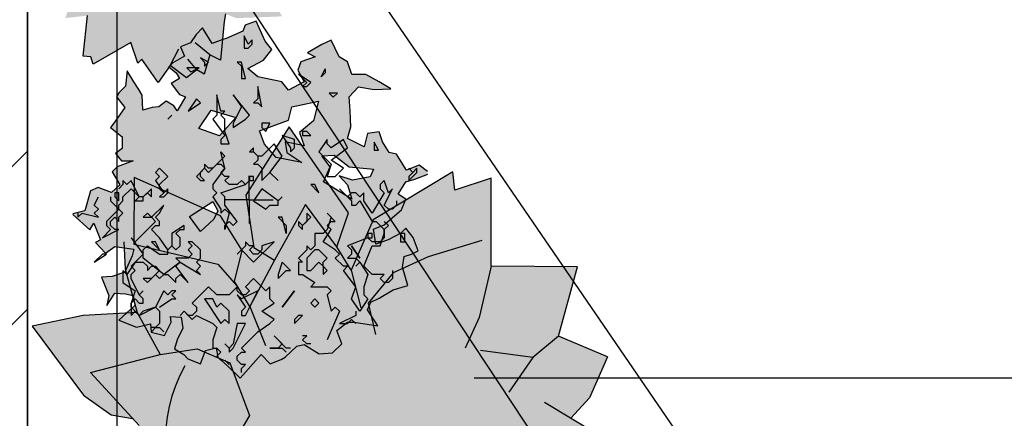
# Model space of a CAD drawing. Header units: millimetres. Extents: x 599892 to 1424040, y -105982 to -25022.
# Tile 16 of 25: x 602909 to 602964, y -27284 to -27262. Entities that reach past the tile are written whole.
import ezdxf

# ---------------------------------------------------------------- set-up
doc = ezdxf.new("R2010")
doc.units = ezdxf.units.MM
doc.header["$MEASUREMENT"] = 0
doc.linetypes.add('Przerywana 1_100', pattern=[100, 50, -50])
for name, color, linetype, lineweight in [('Opisy', 7, 'Continuous', 25), ('Wyposażenie', 7, 'Continuous', 25), ('Wyposażenie_Nr_pióra__104', 7, 'Continuous', 25), ('Wyposażenie_Nr_pióra__43', 7, 'Continuous', 25), ('Ściany_Nr_pióra__20', 7, 'Continuous', 25), ('Ściany_Nr_pióra__21', 7, 'Continuous', 25), ('Ściany_Nr_pióra__82', 7, 'Continuous', 25)]:
    doc.layers.add(name, color=color, linetype=linetype, lineweight=lineweight)

msp = doc.modelspace()

# ---------------------------------------------------------------- hatches: boundary and pattern name
at = {"layer": 'Wyposażenie', "linetype": 'Continuous'}
for points in [[(602913.473, -27264.433), (602913.349, -27264.014), (602912.916, -27263.979), (602913.171, -27261.714), (602912.758, -27261.758), (602911.926, -27261.847), (602912.304, -27260.786), (602911.378, -27260.727), (602910.363, -27260.493), (602910.69, -27260.018), (602909.725, -27259.604), (602911.045, -27258.196), (602912.292, -27257.812), (602912.873, -27258.461), (602913.535, -27258.264), (602913.442, -27257.884), (602912.96, -27257.552), (602912.798, -27257.388), (602912.287, -27257.299), (602911.621, -27256.827), (602910.393, -27255.173), (602911.613, -27254.919), (602912.909, -27254.843), (602912.698, -27254.079), (602912.622, -27253.803), (602912.594, -27253.152), (602912.828, -27253.202), (602912.835, -27251.608), (602914.913, -27252.522), (602915.43, -27253.359), (602915.244, -27254.101), (602915.612, -27254.703), (602916.203, -27253.592), (602915.708, -27253.283), (602915.514, -27252.03), (602916.556, -27250.392), (602917.977, -27252.451), (602917.697, -27253.269), (602918.043, -27253.829), (602918.567, -27252.619), (602920.481, -27251.473), (602920.531, -27251.912), (602921.397, -27251.622), (602921.399, -27253.735), (602923.465, -27253.746), (602923.016, -27255.411), (602924.186, -27255.907), (602923.761, -27256.893), (602923.535, -27257.137), (602923.309, -27257.38), (602923.579, -27257.541), (602923.929, -27257.749), (602924.669, -27258.387), (602923.604, -27259.046), (602924.133, -27259.589), (602923.152, -27259.904), (602923.77, -27261.268), (602924.051, -27261.752), (602923.828, -27261.763), (602923.605, -27261.774), (602921.487, -27261.854), (602920.891, -27261.621), (602920.811, -27262.051), (602920.707, -27263.128), (602920.604, -27264.204), (602920.01, -27263.903), (602919.696, -27264.996), (602919.291, -27264.749), (602918.706, -27265.199), (602917.798, -27264.506), (602917.115, -27265.453), (602916.213, -27264.146), (602915.985, -27264.375), (602915.582, -27263.226)], [(602917.254, -27300.698), (602916.966, -27299.719), (602915.956, -27299.638), (602916.55, -27294.352), (602915.587, -27294.455), (602913.645, -27294.662), (602914.527, -27292.187), (602912.367, -27292.049), (602909.998, -27291.503), (602910.761, -27290.395), (602908.51, -27289.43), (602911.59, -27286.144), (602914.499, -27285.249), (602915.854, -27286.762), (602917.4, -27286.303), (602917.183, -27285.415), (602916.057, -27284.642), (602915.68, -27284.258), (602914.488, -27284.051), (602912.932, -27282.95), (602910.069, -27279.09), (602912.916, -27278.498), (602915.939, -27278.321), (602915.447, -27276.537), (602915.27, -27275.894), (602915.204, -27274.375), (602915.751, -27274.492), (602915.767, -27270.772), (602920.615, -27272.906), (602921.822, -27274.857), (602921.387, -27276.589), (602922.245, -27277.994), (602923.624, -27275.401), (602922.47, -27274.681), (602922.018, -27271.758), (602924.449, -27267.934), (602927.764, -27272.738), (602927.11, -27274.648), (602927.917, -27275.955), (602929.14, -27273.132), (602933.608, -27270.458), (602933.722, -27271.481), (602935.744, -27270.806), (602935.749, -27275.735), (602940.571, -27275.761), (602939.521, -27279.646), (602942.252, -27280.802), (602941.26, -27283.105), (602940.733, -27283.672), (602940.206, -27284.239), (602940.837, -27284.615), (602941.652, -27285.102), (602943.379, -27286.589), (602940.894, -27288.127), (602942.128, -27289.395), (602939.839, -27290.129), (602941.282, -27293.311), (602941.937, -27294.442), (602941.417, -27294.467), (602940.896, -27294.492), (602935.955, -27294.679), (602934.562, -27294.135), (602934.376, -27295.14), (602934.135, -27297.651), (602933.893, -27300.162), (602932.507, -27299.46), (602931.774, -27302.012), (602930.831, -27301.434), (602929.466, -27302.484), (602927.347, -27300.866), (602925.754, -27303.076), (602923.649, -27300.027), (602923.115, -27300.562), (602922.176, -27297.88)]]:
    msp.add_hatch(color=256, dxfattribs=at).paths.add_polyline_path(points)
h = msp.add_hatch(color=256, dxfattribs=at)
h.paths.add_polyline_path([(602932.201, -27270.579), (602931.484, -27270.864), (602930.972, -27271.003), (602930.553, -27271.701), (602930.972, -27271.98), (602930.74, -27272.585), (602930.228, -27273.004), (602929.763, -27273.423), (602929.158, -27273.655), (602929.297, -27274.493), (602929.995, -27274.26), (602930.693, -27273.888), (602930.972, -27273.609), (602931.391, -27274.12), (602931.67, -27274.865), (602931.298, -27275.051), (602930.879, -27275.19), (602930.786, -27275.795), (602931.086, -27276.809), (602930.274, -27277.052), (602929.483, -27277.517), (602929.018, -27277.749), (602928.832, -27278.168), (602929.405, -27279.066), (602928.088, -27278.866), (602927.715, -27278.866), (602927.111, -27279.331), (602927.39, -27280.076), (602926.878, -27280.587), (602926.134, -27280.634), (602925.296, -27280.122), (602924.877, -27280.215), (602924.226, -27280.82), (602923.993, -27280.96), (602923.389, -27281.192), (602922.877, -27280.681), (602921.71, -27282.005), (602921.016, -27281.332), (602920.457, -27280.82), (602920.364, -27280.308), (602919.759, -27280.448), (602919.48, -27281.192), (602918.782, -27280.913), (602918.55, -27280.681), (602918.038, -27280.355), (602918.178, -27279.843), (602918.503, -27279.192), (602918.41, -27278.587), (602917.805, -27278.54), (602917.852, -27278.866), (602917.48, -27279.61), (602916.735, -27279.424), (602916.689, -27278.959), (602915.898, -27279.145), (602914.909, -27278.751), (602915.805, -27277.936), (602915.712, -27277.377), (602915.293, -27277.284), (602914.688, -27277.238), (602914.24, -27277.932), (602914.362, -27277.377), (602913.944, -27276.354), (602914.549, -27276.307), (602915.246, -27276.074), (602915.665, -27275.144), (602915.758, -27274.772), (602914.688, -27274.632), (602914.176, -27275.004), (602913.618, -27274.4), (602913.897, -27274.26), (602913.525, -27273.329), (602913.292, -27273.702), (602912.341, -27272.848, -0.000972), (602912.338, -27272.81), (602913.013, -27272.632), (602913.339, -27271.515), (602913.758, -27271.329), (602914.502, -27271.608), (602914.967, -27271.189), (602914.549, -27270.445), (602914.828, -27270.166), (602915.712, -27269.84), (602915.06, -27269.84), (602914.735, -27269.421), (602915.107, -27269.142), (602915.107, -27268.491), (602914.456, -27267.979), (602914.688, -27267.653), (602915.246, -27266.862), (602914.781, -27266.258), (602914.921, -27266.025), (602915.293, -27265.653), (602915.382, -27264.809), (602915.758, -27265.42), (602916.037, -27265.839), (602916.224, -27266.164), (602916.27, -27267.002), (602916.782, -27266.862), (602917.154, -27266.816), (602917.573, -27266.49), (602917.992, -27266.769), (602918.178, -27267.048), (602918.643, -27266.258), (602918.317, -27266.118), (602917.852, -27265.513), (602918.317, -27265.234), (602918.131, -27264.908), (602917.712, -27264.583), (602917.945, -27264.35), (602918.596, -27263.978), (602918.364, -27263.466), (602918.922, -27263.233), (602919.248, -27262.768), (602919.595, -27262.399), (602920.132, -27263.28), (602920.737, -27263.047), (602920.923, -27263.001), (602921.853, -27262.582), (602921.993, -27262.256), (602922.6, -27262.028), (602923.109, -27263.14), (602923.482, -27263.606), (602923.016, -27264.21), (602922.132, -27264.676), (602922.691, -27265.141), (602924.04, -27265.42), (602924.412, -27265.885), (602925.296, -27265.42), (602924.924, -27264.769), (602925.11, -27264.303), (602925.901, -27264.024), (602925.482, -27263.792), (602926.273, -27263.326), (602926.789, -27263.085), (602927.25, -27264.024), (602927.715, -27264.303), (602927.948, -27265.001), (602928.739, -27265.001), (602929.483, -27265.42), (602930.134, -27265.802), (602929.204, -27265.839), (602928.32, -27265.699), (602927.808, -27266.258), (602927.855, -27267.048), (602927.902, -27267.932), (602927.715, -27268.584), (602928.646, -27269.049), (602928.832, -27268.305), (602929.483, -27268.212), (602929.669, -27268.77), (602930.042, -27269.375), (602930.46, -27269.468), (602931.019, -27270.352), (602931.717, -27270.073), (602932.179, -27270.438, -0.003579)])
h.paths.add_polyline_path([(602928.972, -27270.724), (602929.158, -27270.305), (602927.808, -27270.166), (602926.971, -27269.514), (602926.273, -27269.561), (602926.738, -27270.166), (602926.366, -27271.003), (602927.948, -27271.98), (602927.715, -27271.189), (602927.25, -27270.677), (602927.995, -27270.91)], flags=0)
h.paths.add_polyline_path([(602925.808, -27267.607), (602926.087, -27266.49), (602924.598, -27266.816), (602924.412, -27267.56), (602922.784, -27268.165), (602923.063, -27268.909), (602923.714, -27269.654), (602925.156, -27269.933), (602924.319, -27269.375), (602924.226, -27268.77), (602925.296, -27269.003), (602925.017, -27268.258)], flags=0)
h.paths.add_polyline_path([(602920.55, -27268.444), (602921.461, -27267.409), (602920.085, -27267.002), (602919.387, -27268.026)], flags=0)
h.paths.add_polyline_path([(602920.225, -27273.097), (602920.457, -27272.632), (602920.178, -27272.12), (602918.875, -27272.957), (602919.48, -27273.795)], flags=0)
at = {"layer": 'Ściany_Nr_pióra__20', "linetype": 'Continuous'}
h = msp.add_hatch(dxfattribs=at)
h.set_pattern_fill('Bloczki_ceramiczne', color=256, scale=0.1, angle=90, style=0, pattern_type=2)
h.set_pattern_definition([(45, (600207.518, -59625.8733), (-4.4194174, 4.4194174), [])])
h.paths.add_polyline_path([(602884.807, -27243.971), (602884.807, -27316.971), (602909.807, -27304.971), (602909.807, -27231.971)])

# ---------------------------------------------------------------- linework, layer by layer
at = {"layer": 'Opisy', "linetype": 'Continuous'}
msp.add_line((602909.807, -27231.971), (602909.807, -27304.971), dxfattribs=at)
at = {"layer": 'Wyposażenie_Nr_pióra__104', "linetype": 'Continuous'}
for p, q in [((602912.916, -27263.979), (602913.171, -27261.714)), ((602920.891, -27261.621), (602920.811, -27262.051)), ((602922.6, -27262.028), (602921.993, -27262.256)), ((602923.109, -27263.14), (602922.6, -27262.028)), ((602919.595, -27262.399), (602919.248, -27262.768)), ((602920.132, -27263.28), (602919.595, -27262.399)), ((602920.811, -27262.051), (602920.604, -27264.204)), ((602921.853, -27262.582), (602920.923, -27263.001)), ((602921.993, -27262.256), (602921.853, -27262.582)), ((602919.248, -27262.768), (602918.922, -27263.233)), ((602920.737, -27263.047), (602920.132, -27263.28)), ((602920.923, -27263.001), (602920.737, -27263.047)), ((602922.158, -27263.306), (602921.93, -27262.849)), ((602921.93, -27262.849), (602921.93, -27263.534)), ((602922.387, -27263.077), (602922.158, -27263.306)), ((602922.387, -27263.306), (602922.387, -27263.077)), ((602923.482, -27263.606), (602923.109, -27263.14)), ((602926.789, -27263.085), (602926.273, -27263.326)), ((602927.25, -27264.024), (602926.789, -27263.085)), ((602915.582, -27263.226), (602913.473, -27264.433)), ((602915.985, -27264.375), (602915.582, -27263.226)), ((602917.798, -27264.506), (602918.282, -27263.58)), ((602918.922, -27263.233), (602918.364, -27263.466)), ((602918.364, -27263.466), (602918.596, -27263.978)), ((602920.01, -27263.903), (602919.196, -27263.229)), ((602921.93, -27263.534), (602922.158, -27263.534)), ((602922.158, -27263.534), (602922.387, -27263.306)), ((602923.016, -27264.21), (602923.482, -27263.606)), ((602926.273, -27263.326), (602925.482, -27263.792)), ((602913.349, -27264.014), (602912.916, -27263.979)), ((602913.473, -27264.433), (602913.349, -27264.014)), ((602916.213, -27264.146), (602915.985, -27264.375)), ((602917.115, -27265.453), (602916.213, -27264.146)), ((602918.596, -27263.978), (602917.945, -27264.35)), ((602919.291, -27264.749), (602918.774, -27264.143)), ((602919.944, -27264.311), (602919.487, -27264.082)), ((602919.487, -27264.082), (602919.715, -27264.311)), ((602920.01, -27263.903), (602919.696, -27264.996)), ((602920.604, -27264.204), (602920.01, -27263.903)), ((602922.132, -27264.676), (602923.016, -27264.21)), ((602925.901, -27264.024), (602925.11, -27264.303)), ((602925.482, -27263.792), (602925.901, -27264.024)), ((602927.715, -27264.303), (602927.25, -27264.024)), ((602917.798, -27264.506), (602917.115, -27265.453)), ((602917.945, -27264.35), (602917.712, -27264.583)), ((602917.712, -27264.583), (602918.131, -27264.908)), ((602918.706, -27265.199), (602917.798, -27264.506)), ((602919.291, -27264.749), (602918.706, -27265.199)), ((602919.409, -27264.629), (602918.724, -27264.629)), ((602918.724, -27264.629), (602918.952, -27264.858)), ((602918.952, -27264.858), (602919.409, -27264.629)), ((602919.696, -27264.996), (602919.291, -27264.749)), ((602919.715, -27264.539), (602919.944, -27264.311)), ((602919.715, -27264.311), (602919.715, -27264.539)), ((602921.772, -27264.311), (602921.544, -27264.311)), ((602921.544, -27264.311), (602921.772, -27264.539)), ((602922.001, -27265.225), (602921.772, -27264.311)), ((602921.772, -27264.539), (602921.772, -27265.225)), ((602922.691, -27265.141), (602922.132, -27264.676)), ((602925.11, -27264.303), (602924.924, -27264.769)), ((602924.924, -27264.769), (602925.296, -27265.42)), ((602926.231, -27265.141), (602926.459, -27264.684)), ((602926.459, -27264.684), (602926.459, -27264.913)), ((602927.948, -27265.001), (602927.715, -27264.303)), ((602915.382, -27264.809), (602915.293, -27265.653)), ((602915.758, -27265.42), (602915.382, -27264.809)), ((602918.317, -27265.234), (602917.852, -27265.513)), ((602918.131, -27264.908), (602918.317, -27265.234)), ((602921.772, -27265.225), (602922.001, -27265.225)), ((602924.04, -27265.42), (602922.691, -27265.141)), ((602925.658, -27265.454), (602924.972, -27264.997)), ((602924.972, -27264.997), (602925.429, -27265.454)), ((602926.459, -27264.913), (602926.231, -27265.141)), ((602928.739, -27265.001), (602927.948, -27265.001)), ((602929.483, -27265.42), (602928.739, -27265.001)), ((602915.293, -27265.653), (602914.921, -27266.025)), ((602916.037, -27265.839), (602915.758, -27265.42)), ((602916.224, -27266.164), (602916.037, -27265.839)), ((602917.852, -27265.513), (602918.317, -27266.118)), ((602922.915, -27266.825), (602922.686, -27265.682)), ((602922.686, -27265.682), (602922.686, -27266.368)), ((602924.412, -27265.885), (602924.04, -27265.42)), ((602925.296, -27265.42), (602924.412, -27265.885)), ((602925.429, -27265.454), (602925.2, -27265.682)), ((602925.2, -27265.682), (602925.429, -27265.682)), ((602925.429, -27265.682), (602925.658, -27265.454)), ((602927.808, -27266.258), (602928.32, -27265.699)), ((602928.32, -27265.699), (602929.204, -27265.839)), ((602929.204, -27265.839), (602930.134, -27265.802)), ((602930.134, -27265.802), (602929.483, -27265.42)), ((602914.921, -27266.025), (602914.781, -27266.258)), ((602914.781, -27266.258), (602915.246, -27266.862)), ((602916.27, -27267.002), (602916.224, -27266.164)), ((602918.643, -27266.258), (602918.178, -27267.048)), ((602918.317, -27266.118), (602918.643, -27266.258)), ((602919.258, -27266.368), (602918.801, -27267.054)), ((602919.487, -27266.596), (602919.258, -27266.368)), ((602920.629, -27267.054), (602920.401, -27266.139)), ((602920.401, -27266.139), (602920.401, -27267.282)), ((602922.229, -27267.282), (602921.315, -27266.139)), ((602921.315, -27266.139), (602921.772, -27266.825)), ((602922.686, -27266.368), (602922.458, -27266.596)), ((602927.145, -27266.056), (602926.688, -27266.056)), ((602926.688, -27266.056), (602926.916, -27266.284)), ((602926.916, -27266.284), (602927.145, -27266.056)), ((602927.855, -27267.048), (602927.808, -27266.258)), ((602915.246, -27266.862), (602914.688, -27267.653)), ((602916.782, -27266.862), (602916.27, -27267.002)), ((602917.154, -27266.816), (602916.782, -27266.862)), ((602917.573, -27266.49), (602917.154, -27266.816)), ((602917.992, -27266.769), (602917.573, -27266.49)), ((602918.178, -27267.048), (602917.992, -27266.769)), ((602918.801, -27267.054), (602919.487, -27266.596)), ((602919.387, -27268.026), (602920.085, -27267.002)), ((602920.085, -27267.002), (602921.461, -27267.409)), ((602921.772, -27266.825), (602921.315, -27267.739)), ((602922.458, -27266.596), (602922.686, -27266.596)), ((602922.686, -27266.596), (602922.915, -27266.825)), ((602924.412, -27267.56), (602924.598, -27266.816)), ((602924.598, -27266.816), (602926.087, -27266.49)), ((602926.087, -27266.49), (602925.808, -27267.607)), ((602917.887, -27267.282), (602917.658, -27267.511)), ((602917.658, -27267.511), (602917.887, -27267.282)), ((602920.401, -27267.282), (602920.172, -27267.511)), ((602920.172, -27267.511), (602920.858, -27268.425)), ((602921.461, -27267.409), (602920.55, -27268.444)), ((602920.629, -27267.282), (602920.858, -27267.054)), ((602920.858, -27267.054), (602920.629, -27267.054)), ((602920.858, -27267.511), (602920.629, -27267.282)), ((602920.858, -27268.196), (602920.858, -27267.511)), ((602921.315, -27267.968), (602922.001, -27267.511)), ((602922.001, -27267.511), (602922.229, -27267.282)), ((602927.902, -27267.932), (602927.855, -27267.048)), ((602914.688, -27267.653), (602914.456, -27267.979)), ((602914.456, -27267.979), (602915.107, -27268.491)), ((602920.55, -27268.444), (602919.387, -27268.026)), ((602921.315, -27267.739), (602921.315, -27267.968)), ((602924.449, -27267.934), (602922.018, -27271.758)), ((602922.784, -27268.165), (602924.412, -27267.56)), ((602923.372, -27267.739), (602922.915, -27267.739)), ((602922.915, -27267.739), (602922.915, -27267.968)), ((602922.915, -27267.968), (602923.143, -27268.196)), ((602923.143, -27268.196), (602923.372, -27267.739)), ((602927.764, -27272.738), (602924.449, -27267.934)), ((602925.808, -27267.607), (602925.017, -27268.258)), ((602927.715, -27268.584), (602927.902, -27267.932)), ((602915.107, -27268.491), (602915.107, -27269.142)), ((602920.858, -27268.425), (602920.629, -27268.653)), ((602920.629, -27268.653), (602920.629, -27268.882)), ((602921.087, -27268.882), (602920.858, -27268.196)), ((602923.063, -27268.909), (602922.784, -27268.165)), ((602924.743, -27268.653), (602924.058, -27268.425)), ((602924.058, -27268.425), (602924.515, -27269.111)), ((602924.743, -27269.111), (602924.743, -27268.653)), ((602925.017, -27268.258), (602925.296, -27269.003)), ((602925.429, -27268.196), (602925.2, -27268.196)), ((602925.2, -27268.196), (602925.2, -27268.425)), ((602925.2, -27268.425), (602925.658, -27268.425)), ((602925.658, -27268.425), (602925.429, -27268.196)), ((602926.572, -27268.653), (602926.115, -27269.339)), ((602926.572, -27268.882), (602926.572, -27268.653)), ((602927.486, -27268.653), (602926.8, -27269.111)), ((602927.715, -27269.111), (602927.486, -27268.653)), ((602928.646, -27269.049), (602927.715, -27268.584)), ((602928.832, -27268.305), (602928.646, -27269.049)), ((602929.483, -27268.212), (602928.832, -27268.305)), ((602929.669, -27268.77), (602929.483, -27268.212)), ((602915.107, -27269.142), (602914.735, -27269.421)), ((602920.629, -27268.882), (602921.087, -27268.882)), ((602922.458, -27269.111), (602922.229, -27269.339)), ((602922.458, -27269.339), (602922.458, -27269.111)), ((602923.601, -27268.882), (602922.915, -27269.568)), ((602923.714, -27269.654), (602923.063, -27268.909)), ((602924.058, -27269.568), (602923.601, -27268.882)), ((602925.296, -27269.003), (602924.226, -27268.77)), ((602924.226, -27268.77), (602924.319, -27269.375)), ((602924.515, -27269.339), (602924.743, -27269.111)), ((602924.515, -27269.111), (602924.515, -27269.339)), ((602926.8, -27269.111), (602926.572, -27268.882)), ((602926.8, -27269.796), (602927.715, -27269.111)), ((602929.437, -27269.245), (602929.208, -27268.788)), ((602929.208, -27268.788), (602929.208, -27269.245)), ((602930.042, -27269.375), (602929.669, -27268.77)), ((602914.735, -27269.421), (602915.06, -27269.84)), ((602920.858, -27269.568), (602920.172, -27270.253)), ((602920.858, -27270.253), (602920.629, -27269.339)), ((602920.629, -27269.339), (602920.858, -27269.568)), ((602922.229, -27269.339), (602922.458, -27269.339)), ((602922.686, -27269.568), (602922.458, -27269.339)), ((602922.458, -27269.339), (602922.686, -27269.568)), ((602922.686, -27269.568), (602922.686, -27269.796)), ((602922.915, -27269.568), (602922.686, -27269.568)), ((602923.372, -27270.482), (602924.058, -27269.568)), ((602925.156, -27269.933), (602923.714, -27269.654)), ((602924.319, -27269.375), (602925.156, -27269.933)), ((602926.115, -27269.339), (602926.8, -27270.025)), ((602926.273, -27269.561), (602926.971, -27269.514)), ((602926.738, -27270.166), (602926.273, -27269.561)), ((602926.971, -27269.514), (602927.808, -27270.166)), ((602929.208, -27269.245), (602929.437, -27269.245)), ((602930.46, -27269.468), (602930.042, -27269.375)), ((602931.019, -27270.352), (602930.46, -27269.468)), ((602914.828, -27270.166), (602914.549, -27270.445)), ((602915.712, -27269.84), (602914.828, -27270.166)), ((602915.06, -27269.84), (602915.712, -27269.84)), ((602917.201, -27270.253), (602916.973, -27270.482)), ((602917.658, -27270.71), (602917.201, -27270.253)), ((602919.715, -27270.253), (602919.258, -27270.71)), ((602919.487, -27270.482), (602919.715, -27270.253)), ((602919.944, -27270.253), (602919.715, -27270.025)), ((602919.715, -27270.025), (602919.715, -27270.253)), ((602919.715, -27270.253), (602919.944, -27270.482)), ((602919.944, -27270.482), (602920.401, -27270.025)), ((602920.172, -27270.253), (602919.944, -27270.253)), ((602920.858, -27270.253), (602920.172, -27271.167)), ((602920.401, -27270.025), (602920.629, -27270.025)), ((602920.629, -27270.025), (602920.858, -27270.253)), ((602920.629, -27270.482), (602920.858, -27270.253)), ((602922.686, -27269.796), (602922.458, -27270.025)), ((602922.458, -27270.025), (602922.686, -27270.025)), ((602922.686, -27270.025), (602922.915, -27270.253)), ((602922.915, -27270.253), (602922.915, -27270.939)), ((602926.366, -27271.003), (602926.738, -27270.166)), ((602926.8, -27270.025), (602926.572, -27270.71)), ((602927.486, -27270.253), (602926.8, -27269.796)), ((602927.029, -27270.71), (602927.486, -27270.253)), ((602927.808, -27270.166), (602929.158, -27270.305)), ((602929.158, -27270.305), (602928.972, -27270.724)), ((602931.717, -27270.073), (602931.019, -27270.352)), ((602931.143, -27270.253), (602931.371, -27270.482)), ((602931.6, -27270.253), (602931.371, -27270.482)), ((602931.6, -27270.482), (602931.6, -27270.253)), ((602932.179, -27270.438), (602931.717, -27270.073)), ((602914.549, -27270.445), (602914.967, -27271.189)), ((602915.767, -27270.772), (602915.751, -27274.492)), ((602920.615, -27272.906), (602915.767, -27270.772)), ((602916.973, -27270.482), (602917.201, -27270.71)), ((602917.201, -27270.71), (602916.973, -27270.939)), ((602917.201, -27271.167), (602917.658, -27270.71)), ((602919.258, -27270.71), (602919.487, -27270.939)), ((602919.487, -27270.71), (602919.487, -27270.482)), ((602919.715, -27270.939), (602919.487, -27270.71)), ((602920.858, -27270.71), (602920.629, -27270.482)), ((602920.858, -27270.939), (602921.087, -27270.71)), ((602921.087, -27270.71), (602920.858, -27270.71)), ((602922.212, -27272.016), (602922.212, -27270.683)), ((602922.458, -27270.71), (602922.229, -27270.71)), ((602922.229, -27270.71), (602922.229, -27270.939)), ((602922.458, -27270.939), (602922.458, -27270.71)), ((602922.915, -27270.939), (602923.372, -27270.482)), ((602923.372, -27270.482), (602923.829, -27270.939)), ((602923.829, -27270.939), (602923.372, -27270.482)), ((602926.572, -27270.71), (602927.029, -27270.71)), ((602927.995, -27270.91), (602927.25, -27270.677)), ((602927.25, -27270.677), (602927.715, -27271.189)), ((602928.972, -27270.724), (602927.995, -27270.91)), ((602933.608, -27270.458), (602929.14, -27273.132)), ((602931.371, -27270.482), (602931.143, -27270.71)), ((602931.143, -27270.939), (602931.6, -27270.482)), ((602931.143, -27270.71), (602931.143, -27270.939)), ((602931.484, -27270.864), (602932.201, -27270.579)), ((602933.722, -27271.481), (602933.608, -27270.458)), ((602935.744, -27270.806), (602933.722, -27271.481)), ((602935.749, -27275.735), (602935.744, -27270.806)), ((602913.758, -27271.329), (602913.339, -27271.515)), ((602914.502, -27271.608), (602913.758, -27271.329)), ((602914.967, -27271.189), (602914.502, -27271.608)), ((602915.144, -27271.167), (602914.916, -27271.396)), ((602915.373, -27271.167), (602915.144, -27270.939)), ((602915.144, -27270.939), (602915.144, -27271.167)), ((602915.144, -27271.853), (602915.601, -27271.396)), ((602915.601, -27270.939), (602915.373, -27271.167)), ((602916.058, -27271.853), (602915.601, -27270.939)), ((602915.601, -27271.396), (602916.058, -27271.853)), ((602916.744, -27271.396), (602916.287, -27271.853)), ((602916.744, -27271.853), (602916.744, -27271.396)), ((602916.973, -27270.939), (602917.43, -27271.625)), ((602917.201, -27271.396), (602917.201, -27271.167)), ((602917.43, -27271.625), (602917.201, -27271.396)), ((602917.658, -27271.396), (602917.43, -27271.625)), ((602917.658, -27271.625), (602917.658, -27271.396)), ((602919.487, -27270.939), (602919.715, -27270.939)), ((602920.172, -27271.167), (602920.172, -27271.396)), ((602920.172, -27271.396), (602920.401, -27271.625)), ((602920.629, -27271.625), (602922.001, -27271.167)), ((602921.087, -27271.167), (602920.858, -27270.939)), ((602921.544, -27271.167), (602921.087, -27271.167)), ((602921.772, -27270.939), (602921.544, -27271.167)), ((602922.001, -27271.167), (602921.772, -27270.939)), ((602922.001, -27271.167), (602922.229, -27270.939)), ((602922.229, -27270.939), (602922.001, -27271.167)), ((602922.229, -27270.939), (602922.458, -27270.939)), ((602922.915, -27271.396), (602922.458, -27272.082)), ((602923.829, -27272.082), (602922.915, -27271.396)), ((602925.886, -27271.167), (602925.658, -27271.167)), ((602925.658, -27271.167), (602926.115, -27271.625)), ((602926.115, -27271.625), (602925.886, -27271.167)), ((602927.948, -27271.98), (602926.366, -27271.003)), ((602927.715, -27271.853), (602927.257, -27271.396)), ((602927.257, -27271.396), (602927.943, -27272.082)), ((602927.715, -27271.189), (602927.948, -27271.98)), ((602929.771, -27270.939), (602929.543, -27271.167)), ((602929.543, -27271.167), (602929.543, -27271.396)), ((602929.543, -27271.396), (602929.771, -27271.625)), ((602930, -27271.625), (602929.771, -27270.939)), ((602929.771, -27272.31), (602930.229, -27271.396)), ((602930.229, -27271.396), (602930, -27271.625)), ((602930.553, -27271.701), (602930.972, -27271.003)), ((602930.972, -27271.003), (602931.484, -27270.864)), ((602913.339, -27271.515), (602913.013, -27272.632)), ((602913.544, -27272.31), (602913.773, -27271.853)), ((602914.458, -27271.853), (602914.458, -27272.082)), ((602914.916, -27271.625), (602914.687, -27271.625)), ((602914.687, -27271.625), (602914.687, -27271.853)), ((602914.687, -27271.853), (602914.916, -27272.082)), ((602914.916, -27272.082), (602914.916, -27271.625)), ((602915.144, -27272.082), (602915.144, -27271.853)), ((602916.058, -27271.853), (602915.83, -27272.082)), ((602916.287, -27271.853), (602916.058, -27271.853)), ((602916.287, -27271.853), (602916.515, -27271.625)), ((602916.287, -27272.082), (602916.287, -27271.853)), ((602916.515, -27271.625), (602916.744, -27271.853)), ((602917.43, -27271.625), (602917.201, -27271.853)), ((602917.201, -27271.853), (602917.43, -27271.853)), ((602917.43, -27271.853), (602917.658, -27271.625)), ((602920.401, -27271.625), (602920.172, -27271.853)), ((602920.172, -27271.853), (602920.629, -27272.539)), ((602920.858, -27271.853), (602920.629, -27271.625)), ((602920.858, -27272.31), (602920.858, -27271.853)), ((602922.018, -27271.758), (602922.47, -27274.681)), ((602923.829, -27272.082), (602924.058, -27271.853)), ((602924.058, -27271.853), (602923.829, -27272.082)), ((602927.943, -27271.625), (602927.715, -27271.853)), ((602928.172, -27271.625), (602927.943, -27271.625)), ((602928.4, -27271.853), (602928.172, -27271.625)), ((602928.629, -27271.625), (602928.4, -27271.853)), ((602928.629, -27272.082), (602928.629, -27271.625)), ((602929.771, -27271.625), (602929.086, -27272.767)), ((602930.972, -27271.98), (602930.553, -27271.701)), ((602913.773, -27272.539), (602913.544, -27272.31)), ((602914.458, -27272.082), (602914.916, -27272.539)), ((602914.916, -27272.31), (602915.144, -27272.082)), ((602914.916, -27272.539), (602914.916, -27272.31)), ((602915.83, -27272.082), (602916.287, -27272.082)), ((602917.43, -27272.31), (602916.744, -27272.996)), ((602917.201, -27272.767), (602917.43, -27272.31)), ((602918.875, -27272.957), (602920.178, -27272.12)), ((602920.178, -27272.12), (602920.457, -27272.632)), ((602921.544, -27273.224), (602920.858, -27272.31)), ((602922.212, -27272.016), (602920.879, -27272.016)), ((602922.212, -27272.016), (602923.546, -27272.016)), ((602922.212, -27272.016), (602922.212, -27273.35)), ((602922.458, -27272.082), (602923.143, -27272.539)), ((602923.143, -27272.539), (602923.372, -27272.31)), ((602923.372, -27272.31), (602923.829, -27272.31)), ((602925.368, -27272.276), (602923.624, -27275.401)), ((602923.829, -27272.31), (602923.829, -27272.082)), ((602927.11, -27274.648), (602925.368, -27272.276)), ((602927.943, -27272.082), (602927.943, -27272.31)), ((602927.943, -27272.31), (602928.172, -27272.31)), ((602928.172, -27272.31), (602928.4, -27272.082)), ((602928.4, -27272.082), (602929.086, -27273.224)), ((602929.086, -27272.767), (602928.629, -27272.082)), ((602930, -27272.539), (602929.771, -27272.31)), ((602930.457, -27272.31), (602930.229, -27272.539)), ((602930.457, -27272.082), (602930.457, -27272.31)), ((602930.74, -27272.585), (602930.972, -27271.98)), ((602913.013, -27272.632), (602912.338, -27272.81)), ((602912.341, -27272.848), (602913.292, -27273.702)), ((602912.63, -27272.996), (602912.859, -27272.767)), ((602912.63, -27272.767), (602912.63, -27272.996)), ((602912.859, -27272.767), (602913.773, -27272.996)), ((602913.544, -27272.767), (602913.773, -27272.539)), ((602913.773, -27272.996), (602913.544, -27272.767)), ((602914.916, -27272.539), (602914.23, -27273.224)), ((602914.458, -27273.224), (602914.687, -27272.996)), ((602914.687, -27272.996), (602914.916, -27273.224)), ((602915.144, -27272.767), (602914.916, -27272.539)), ((602914.916, -27272.996), (602915.144, -27272.767)), ((602914.916, -27273.224), (602914.916, -27272.996)), ((602916.515, -27272.767), (602916.287, -27272.996)), ((602916.287, -27272.996), (602916.744, -27272.996)), ((602916.744, -27272.996), (602916.515, -27272.767)), ((602916.744, -27272.996), (602916.973, -27273.224)), ((602916.973, -27272.996), (602917.201, -27272.767)), ((602917.201, -27273.224), (602916.973, -27272.996)), ((602919.48, -27273.795), (602918.875, -27272.957)), ((602920.457, -27272.632), (602920.225, -27273.097)), ((602921.822, -27274.857), (602920.615, -27272.906)), ((602920.629, -27272.539), (602920.629, -27272.767)), ((602920.629, -27272.767), (602920.858, -27272.539)), ((602920.858, -27272.539), (602921.087, -27272.767)), ((602921.087, -27272.767), (602920.858, -27273.682)), ((602924.058, -27272.996), (602923.829, -27272.996)), ((602923.829, -27272.996), (602924.286, -27273.453)), ((602924.286, -27273.91), (602924.058, -27272.996)), ((602925.2, -27273.453), (602925.658, -27272.996)), ((602925.658, -27272.996), (602925.429, -27272.767)), ((602925.429, -27272.767), (602925.429, -27273.224)), ((602927.029, -27273.224), (602926.572, -27272.767)), ((602926.572, -27272.767), (602926.8, -27272.996)), ((602926.8, -27272.996), (602926.572, -27273.682)), ((602927.11, -27274.648), (602927.764, -27272.738)), ((602929.763, -27273.423), (602930.228, -27273.004)), ((602930.229, -27272.539), (602930, -27272.539)), ((602930.228, -27273.004), (602930.74, -27272.585)), ((602913.292, -27273.702), (602913.525, -27273.329)), ((602913.525, -27273.329), (602913.897, -27274.26)), ((602914.23, -27273.224), (602914.23, -27273.453)), ((602914.23, -27273.453), (602914.458, -27273.682)), ((602914.458, -27273.453), (602914.458, -27273.224)), ((602914.687, -27273.682), (602914.458, -27273.453)), ((602916.973, -27273.224), (602915.83, -27274.367)), ((602916.744, -27273.682), (602916.973, -27273.453)), ((602916.973, -27273.453), (602917.201, -27273.453)), ((602917.201, -27273.453), (602917.201, -27273.224)), ((602918.572, -27273.453), (602917.887, -27273.91)), ((602918.572, -27273.682), (602918.572, -27273.453)), ((602920.225, -27273.097), (602919.48, -27273.795)), ((602920.858, -27273.453), (602921.087, -27273.224)), ((602920.858, -27273.682), (602920.858, -27273.453)), ((602921.087, -27273.224), (602921.315, -27273.453)), ((602921.315, -27273.453), (602921.544, -27273.224)), ((602924.286, -27273.453), (602924.286, -27273.91)), ((602925.2, -27273.453), (602924.972, -27273.224)), ((602924.972, -27273.224), (602924.972, -27273.453)), ((602924.972, -27273.453), (602925.2, -27273.682)), ((602925.429, -27273.224), (602925.2, -27273.453)), ((602925.2, -27273.682), (602925.2, -27273.453)), ((602926.572, -27273.453), (602926.8, -27273.224)), ((602926.8, -27273.682), (602926.572, -27273.453)), ((602926.8, -27273.224), (602927.029, -27273.224)), ((602929.14, -27273.132), (602927.917, -27275.955)), ((602929.086, -27273.224), (602929.314, -27273.224)), ((602929.158, -27273.655), (602929.763, -27273.423)), ((602929.314, -27273.224), (602929.771, -27273.682)), ((602930, -27273.453), (602929.771, -27273.224)), ((602929.771, -27273.682), (602930, -27273.453)), ((602930.972, -27273.609), (602930.693, -27273.888)), ((602931.391, -27274.12), (602930.972, -27273.609)), ((602914.458, -27273.682), (602914.001, -27274.139)), ((602914.001, -27274.139), (602914.916, -27273.682)), ((602914.916, -27273.682), (602914.687, -27273.682)), ((602915.83, -27274.367), (602915.601, -27274.139)), ((602915.601, -27274.139), (602916.287, -27275.053)), ((602917.201, -27274.139), (602916.744, -27273.682)), ((602917.658, -27274.824), (602917.201, -27274.139)), ((602917.887, -27273.91), (602917.887, -27274.596)), ((602918.115, -27273.91), (602918.344, -27273.682)), ((602918.344, -27274.139), (602918.115, -27273.91)), ((602918.344, -27273.682), (602918.572, -27273.682)), ((602918.344, -27274.596), (602918.344, -27274.139)), ((602926.343, -27273.91), (602925.886, -27273.91)), ((602925.886, -27273.91), (602925.886, -27274.596)), ((602926.343, -27274.367), (602926.8, -27273.682)), ((602926.572, -27273.682), (602926.343, -27273.91)), ((602928.857, -27274.139), (602927.715, -27274.596)), ((602929.086, -27273.91), (602928.857, -27273.91)), ((602928.857, -27273.91), (602928.857, -27274.139)), ((602929.086, -27274.367), (602928.857, -27274.139)), ((602928.857, -27274.139), (602929.086, -27274.139)), ((602929.086, -27274.139), (602929.086, -27273.91)), ((602929.297, -27274.493), (602929.158, -27273.655)), ((602929.543, -27274.596), (602929.771, -27273.91)), ((602929.771, -27274.139), (602929.543, -27274.367)), ((602929.771, -27273.682), (602929.771, -27274.139)), ((602929.771, -27273.91), (602929.771, -27273.682)), ((602930.693, -27273.888), (602929.995, -27274.26)), ((602930.914, -27273.91), (602930.686, -27273.91)), ((602930.686, -27273.91), (602930.686, -27274.367)), ((602930.914, -27274.367), (602930.914, -27273.91)), ((602931.67, -27274.865), (602931.391, -27274.12)), ((602913.897, -27274.26), (602913.618, -27274.4)), ((602913.618, -27274.4), (602914.176, -27275.004)), ((602914.176, -27275.004), (602914.688, -27274.632)), ((602914.688, -27274.632), (602915.758, -27274.772)), ((602915.204, -27274.375), (602915.27, -27275.894)), ((602915.751, -27274.492), (602920.459, -27275.619)), ((602916.287, -27274.824), (602916.515, -27274.596)), ((602916.515, -27274.596), (602917.201, -27275.053)), ((602916.973, -27274.367), (602916.744, -27274.367)), ((602916.744, -27274.367), (602917.201, -27274.824)), ((602917.201, -27274.824), (602916.973, -27274.367)), ((602917.658, -27274.824), (602917.887, -27274.596)), ((602917.887, -27274.596), (602917.658, -27274.824)), ((602917.887, -27274.596), (602918.115, -27274.824)), ((602918.115, -27274.824), (602918.344, -27274.596)), ((602919.03, -27274.367), (602918.801, -27274.367)), ((602918.801, -27274.367), (602919.03, -27274.596)), ((602919.03, -27274.596), (602918.801, -27274.824)), ((602919.487, -27274.824), (602919.03, -27274.367)), ((602922.001, -27274.596), (602921.544, -27275.053)), ((602922.229, -27274.596), (602922.001, -27274.367)), ((602922.001, -27274.367), (602922.001, -27274.596)), ((602922.229, -27274.824), (602922.458, -27274.596)), ((602922.458, -27274.596), (602922.229, -27274.596)), ((602922.458, -27275.51), (602923.601, -27274.367)), ((602922.47, -27274.681), (602923.624, -27275.401)), ((602923.601, -27274.367), (602922.915, -27274.596)), ((602922.915, -27274.596), (602922.915, -27274.824)), ((602925.658, -27274.824), (602925.429, -27274.596)), ((602925.429, -27274.596), (602925.429, -27274.824)), ((602925.886, -27274.596), (602925.658, -27274.824)), ((602927.029, -27274.824), (602926.343, -27274.367)), ((602927.917, -27275.955), (602927.11, -27274.648)), ((602927.715, -27274.596), (602927.943, -27274.824)), ((602927.943, -27274.596), (602928.4, -27275.281)), ((602928.4, -27275.281), (602927.943, -27274.596)), ((602928.629, -27275.739), (602929.086, -27274.596)), ((602929.543, -27274.367), (602929.086, -27274.367)), ((602929.086, -27274.596), (602929.543, -27274.596)), ((602929.995, -27274.26), (602929.297, -27274.493)), ((602930.686, -27274.367), (602930.914, -27274.367)), ((602935.223, -27274.302), (602932.234, -27275.215)), ((602913.544, -27275.51), (602914.23, -27275.053)), ((602914.001, -27275.053), (602913.544, -27275.51)), ((602914.23, -27275.053), (602914.001, -27275.053)), ((602915.665, -27275.144), (602915.246, -27276.074)), ((602915.758, -27274.772), (602915.665, -27275.144)), ((602916.287, -27275.053), (602915.83, -27275.51)), ((602916.287, -27275.281), (602916.287, -27274.824)), ((602917.201, -27275.053), (602917.658, -27275.053)), ((602917.658, -27275.053), (602917.658, -27274.824)), ((602918.801, -27274.824), (602919.03, -27275.053)), ((602919.03, -27275.053), (602918.801, -27275.281)), ((602919.487, -27275.281), (602919.487, -27274.824)), ((602921.387, -27276.589), (602921.822, -27274.857)), ((602921.544, -27275.053), (602921.772, -27274.824)), ((602921.772, -27274.824), (602922.458, -27275.51)), ((602922.458, -27275.053), (602922.229, -27274.824)), ((602922.686, -27275.053), (602922.458, -27275.053)), ((602922.915, -27274.824), (602922.686, -27275.053)), ((602925.429, -27274.824), (602924.972, -27275.281)), ((602925.886, -27274.824), (602925.429, -27275.281)), ((602926.115, -27274.824), (602925.886, -27274.824)), ((602926.572, -27275.281), (602926.115, -27274.824)), ((602927.257, -27275.053), (602927.029, -27274.824)), ((602927.029, -27275.281), (602927.257, -27275.053)), ((602927.943, -27275.053), (602927.715, -27275.281)), ((602927.943, -27274.824), (602927.943, -27275.053)), ((602932.234, -27275.215), (602930.259, -27276.096)), ((602930.786, -27275.795), (602930.879, -27275.19)), ((602930.879, -27275.19), (602931.298, -27275.051)), ((602931.298, -27275.051), (602931.67, -27274.865)), ((602915.83, -27275.51), (602915.373, -27276.196)), ((602915.601, -27275.739), (602915.83, -27275.51)), ((602915.83, -27275.967), (602915.601, -27275.739)), ((602915.83, -27275.51), (602916.287, -27275.51)), ((602917.43, -27276.196), (602916.287, -27275.281)), ((602916.287, -27275.51), (602916.515, -27275.739)), ((602916.515, -27275.739), (602916.515, -27275.967)), ((602916.515, -27275.967), (602916.744, -27275.739)), ((602916.744, -27275.739), (602916.973, -27275.739)), ((602916.973, -27275.739), (602917.201, -27275.967)), ((602918.344, -27275.51), (602917.43, -27276.196)), ((602918.801, -27275.281), (602918.115, -27275.281)), ((602918.115, -27275.281), (602918.344, -27275.51)), ((602918.115, -27275.739), (602918.344, -27275.51)), ((602918.801, -27276.653), (602918.115, -27275.739)), ((602918.344, -27275.51), (602919.487, -27276.196)), ((602919.258, -27275.51), (602919.487, -27275.281)), ((602919.487, -27275.739), (602919.258, -27275.51)), ((602919.258, -27275.967), (602919.487, -27275.739)), ((602920.459, -27275.619), (602921.529, -27276.822)), ((602923.624, -27275.401), (602922.245, -27277.994)), ((602924.058, -27275.51), (602923.829, -27276.196)), ((602924.515, -27275.967), (602924.058, -27275.51)), ((602924.972, -27275.281), (602925.2, -27275.51)), ((602925.2, -27275.51), (602924.972, -27275.51)), ((602924.972, -27275.51), (602924.972, -27276.196)), ((602925.429, -27275.281), (602925.429, -27275.967)), ((602925.658, -27275.967), (602926.115, -27275.51)), ((602926.115, -27275.51), (602926.343, -27275.739)), ((602926.343, -27275.51), (602926.572, -27275.281)), ((602926.343, -27275.739), (602926.343, -27275.51)), ((602926.343, -27275.739), (602926.343, -27276.196)), ((602926.572, -27275.967), (602926.343, -27275.739)), ((602927.486, -27275.739), (602927.029, -27275.281)), ((602927.486, -27275.967), (602927.715, -27275.739)), ((602927.715, -27275.739), (602927.486, -27275.739)), ((602927.715, -27275.281), (602928.172, -27275.281)), ((602928.172, -27275.281), (602928.4, -27275.51)), ((602928.4, -27275.51), (602928.172, -27275.739)), ((602928.172, -27275.739), (602928.4, -27275.51)), ((602928.4, -27275.51), (602928.857, -27276.196)), ((602929.086, -27276.196), (602928.629, -27275.739)), ((602931.086, -27276.809), (602930.786, -27275.795)), ((602935.749, -27275.724), (602935.082, -27278.611)), ((602940.571, -27275.761), (602935.749, -27275.735)), ((602939.521, -27279.646), (602940.571, -27275.761)), ((602914.549, -27276.307), (602913.944, -27276.354)), ((602913.944, -27276.354), (602914.362, -27277.377)), ((602915.246, -27276.074), (602914.549, -27276.307)), ((602915.373, -27276.196), (602915.144, -27275.967)), ((602915.144, -27275.967), (602915.144, -27276.653)), ((602915.27, -27275.894), (602915.939, -27278.321)), ((602915.601, -27276.196), (602915.83, -27275.967)), ((602915.601, -27276.424), (602915.601, -27276.196)), ((602916.515, -27276.653), (602916.973, -27276.196)), ((602917.201, -27275.967), (602916.744, -27276.424)), ((602916.973, -27276.196), (602917.201, -27276.424)), ((602917.201, -27276.424), (602917.43, -27276.196)), ((602917.43, -27276.196), (602917.658, -27276.196)), ((602917.658, -27276.196), (602918.115, -27276.653)), ((602918.115, -27276.424), (602918.344, -27276.196)), ((602918.344, -27276.196), (602918.801, -27276.653)), ((602919.487, -27276.196), (602919.258, -27275.967)), ((602923.829, -27276.424), (602924.286, -27275.967)), ((602923.829, -27276.196), (602923.829, -27276.424)), ((602924.286, -27275.967), (602924.515, -27275.967)), ((602924.972, -27276.196), (602925.2, -27276.196)), ((602925.2, -27276.196), (602925.886, -27276.653)), ((602925.429, -27275.967), (602925.658, -27275.967)), ((602926.343, -27276.196), (602926.572, -27275.967)), ((602928.172, -27276.881), (602927.486, -27275.967)), ((602927.917, -27275.955), (602928.458, -27278.061)), ((602928.857, -27276.196), (602928.629, -27276.881)), ((602930.259, -27276.096), (602928.87, -27277.809)), ((602929.771, -27276.196), (602929.086, -27276.196)), ((602929.543, -27276.424), (602929.771, -27276.196)), ((602930.229, -27275.967), (602930.229, -27276.424)), ((602915.144, -27276.653), (602915.83, -27277.11)), ((602916.058, -27277.338), (602915.601, -27276.424)), ((602916.744, -27276.424), (602916.287, -27276.424)), ((602916.287, -27276.424), (602916.515, -27276.653)), ((602918.115, -27276.653), (602918.115, -27276.424)), ((602919.944, -27276.881), (602919.03, -27277.796)), ((602920.401, -27277.338), (602919.944, -27276.881)), ((602921.544, -27276.881), (602921.087, -27277.338)), ((602922.245, -27277.994), (602921.387, -27276.589)), ((602921.544, -27277.11), (602921.544, -27276.881)), ((602922.458, -27276.424), (602922.001, -27276.881)), ((602922.001, -27276.881), (602922.229, -27277.11)), ((602923.143, -27277.11), (602922.458, -27276.424)), ((602923.372, -27276.881), (602923.143, -27277.11)), ((602923.372, -27277.567), (602923.372, -27276.881)), ((602925.886, -27276.653), (602925.658, -27276.881)), ((602925.658, -27276.881), (602926.572, -27276.881)), ((602926.572, -27276.881), (602926.8, -27277.11)), ((602927.943, -27277.567), (602928.172, -27276.881)), ((602928.629, -27276.881), (602928.629, -27277.338)), ((602929.771, -27276.653), (602929.543, -27276.424)), ((602930, -27276.653), (602929.771, -27276.653)), ((602930.229, -27276.424), (602930, -27276.653)), ((602930.274, -27277.052), (602931.086, -27276.809)), ((602914.24, -27277.932), (602914.688, -27277.238)), ((602914.362, -27277.377), (602914.24, -27277.932)), ((602914.688, -27277.238), (602915.293, -27277.284)), ((602915.293, -27277.284), (602915.712, -27277.377)), ((602915.83, -27277.11), (602915.601, -27277.796)), ((602915.712, -27277.377), (602915.805, -27277.936)), ((602916.058, -27277.338), (602916.287, -27277.11)), ((602916.287, -27277.11), (602916.058, -27277.338)), ((602916.287, -27277.567), (602916.058, -27277.338)), ((602917.43, -27277.11), (602916.973, -27278.024)), ((602917.658, -27277.338), (602917.43, -27277.11)), ((602917.887, -27277.11), (602917.658, -27277.338)), ((602917.887, -27277.338), (602918.115, -27277.11)), ((602918.115, -27277.11), (602917.887, -27277.11)), ((602918.115, -27277.567), (602917.887, -27277.338)), ((602921.087, -27277.338), (602920.401, -27277.338)), ((602921.772, -27277.338), (602921.544, -27277.11)), ((602921.544, -27277.338), (602922.001, -27278.024)), ((602921.772, -27277.567), (602921.544, -27277.338)), ((602922.686, -27277.11), (602921.772, -27277.567)), ((602922.001, -27277.338), (602921.772, -27277.338)), ((602922.229, -27277.11), (602922.001, -27277.338)), ((602922.001, -27278.481), (602922.686, -27277.11)), ((602924.743, -27277.11), (602924.058, -27278.024)), ((602924.058, -27278.024), (602924.743, -27277.11)), ((602926.8, -27277.11), (602926.572, -27277.338)), ((602926.572, -27277.338), (602926.8, -27278.253)), ((602928.629, -27277.338), (602928.857, -27277.567)), ((602929.483, -27277.517), (602930.274, -27277.052)), ((602915.805, -27277.936), (602914.909, -27278.751)), ((602915.601, -27277.796), (602915.83, -27277.567)), ((602915.601, -27277.796), (602915.601, -27278.481)), ((602915.601, -27278.024), (602915.601, -27277.796)), ((602915.83, -27277.567), (602916.058, -27277.796)), ((602916.058, -27277.796), (602916.287, -27277.796)), ((602916.287, -27277.796), (602916.287, -27277.567)), ((602917.201, -27278.024), (602917.887, -27277.567)), ((602917.887, -27277.567), (602918.115, -27277.567)), ((602919.03, -27277.796), (602919.258, -27278.024)), ((602920.172, -27277.567), (602919.715, -27277.567)), ((602919.715, -27277.567), (602920.629, -27278.938)), ((602920.401, -27278.024), (602920.172, -27277.567)), ((602920.629, -27277.796), (602920.401, -27278.024)), ((602921.087, -27278.253), (602920.629, -27277.796)), ((602922.245, -27277.994), (602923.118, -27280.172)), ((602922.915, -27278.253), (602923.601, -27277.796)), ((602923.601, -27277.796), (602923.372, -27277.567)), ((602925.886, -27277.567), (602925.658, -27277.796)), ((602925.658, -27277.796), (602925.886, -27278.024)), ((602926.115, -27277.796), (602925.886, -27277.567)), ((602925.886, -27278.024), (602926.115, -27277.796)), ((602928.4, -27278.253), (602927.943, -27277.567)), ((602928.857, -27277.567), (602928.4, -27278.253)), ((602928.832, -27278.168), (602929.018, -27277.749)), ((602928.87, -27277.809), (602929.282, -27279.55)), ((602929.018, -27277.749), (602929.483, -27277.517)), ((602912.916, -27278.498), (602910.069, -27279.09)), ((602915.939, -27278.321), (602912.916, -27278.498)), ((602916.058, -27278.481), (602915.601, -27278.024)), ((602915.601, -27278.481), (602915.83, -27278.253)), ((602915.83, -27278.253), (602916.058, -27278.481)), ((602915.939, -27278.321), (602917.228, -27280.674)), ((602916.058, -27278.481), (602916.973, -27278.024)), ((602916.287, -27278.253), (602916.058, -27278.481)), ((602916.973, -27278.024), (602916.287, -27278.253)), ((602916.973, -27278.024), (602917.201, -27278.253)), ((602917.201, -27278.253), (602917.201, -27278.938)), ((602917.852, -27278.866), (602917.805, -27278.54)), ((602917.805, -27278.54), (602918.41, -27278.587)), ((602918.344, -27278.481), (602918.572, -27278.253)), ((602918.572, -27278.253), (602919.03, -27278.71)), ((602918.801, -27278.481), (602918.572, -27278.253)), ((602919.03, -27278.481), (602918.801, -27278.481)), ((602919.258, -27278.253), (602919.03, -27278.481)), ((602919.03, -27278.71), (602919.258, -27278.481)), ((602919.258, -27278.024), (602919.258, -27278.253)), ((602919.258, -27278.481), (602920.172, -27278.938)), ((602921.087, -27278.938), (602921.087, -27278.253)), ((602922.001, -27278.024), (602921.772, -27278.253)), ((602921.772, -27278.253), (602921.772, -27278.481)), ((602921.772, -27278.481), (602922.001, -27278.481)), ((602923.601, -27278.71), (602922.915, -27278.253)), ((602924.743, -27278.938), (602925.2, -27278.481)), ((602924.972, -27278.481), (602924.743, -27278.71)), ((602925.2, -27278.481), (602924.972, -27278.481)), ((602927.257, -27278.253), (602926.572, -27279.852)), ((602926.8, -27278.253), (602927.029, -27278.024)), ((602927.029, -27278.024), (602927.257, -27278.253)), ((602928.172, -27278.481), (602927.257, -27278.938)), ((602928.172, -27278.253), (602928.172, -27278.481)), ((602929.405, -27279.066), (602928.832, -27278.168)), ((602910.069, -27279.09), (602912.932, -27282.95)), ((602914.909, -27278.751), (602915.898, -27279.145)), ((602915.898, -27279.145), (602916.689, -27278.959)), ((602916.689, -27278.959), (602916.735, -27279.424)), ((602917.201, -27278.938), (602916.973, -27279.167)), ((602917.48, -27279.61), (602917.852, -27278.866)), ((602918.41, -27278.587), (602918.503, -27279.192)), ((602920.172, -27278.938), (602920.401, -27279.167)), ((602920.629, -27278.938), (602920.858, -27278.71)), ((602920.858, -27278.71), (602921.087, -27278.938)), ((602921.315, -27280.31), (602922.001, -27278.938)), ((602921.544, -27278.938), (602921.315, -27280.081)), ((602922.001, -27278.938), (602921.544, -27278.938)), ((602922.686, -27279.395), (602923.372, -27278.938)), ((602923.372, -27278.938), (602923.601, -27278.71)), ((602924.743, -27278.71), (602924.743, -27278.938)), ((602927.111, -27279.331), (602927.715, -27278.866)), ((602927.257, -27278.938), (602927.715, -27278.938)), ((602927.715, -27278.938), (602927.943, -27278.71)), ((602927.715, -27278.866), (602928.088, -27278.866)), ((602927.943, -27278.71), (602928.172, -27278.938)), ((602928.088, -27278.866), (602929.405, -27279.066)), ((602935.082, -27278.611), (602934.303, -27280.319)), ((602916.735, -27279.424), (602917.48, -27279.61)), ((602916.973, -27279.167), (602916.744, -27279.167)), ((602916.744, -27279.395), (602916.973, -27279.167)), ((602916.973, -27279.167), (602917.201, -27279.167)), ((602917.201, -27279.167), (602917.43, -27279.395)), ((602918.503, -27279.192), (602918.178, -27279.843)), ((602920.401, -27279.167), (602920.172, -27279.852)), ((602921.772, -27280.31), (602922.686, -27279.395)), ((602924.286, -27280.31), (602923.601, -27279.624)), ((602923.601, -27279.624), (602924.058, -27280.081)), ((602925.2, -27279.852), (602925.429, -27279.624)), ((602925.429, -27279.624), (602925.2, -27279.624)), ((602927.39, -27280.076), (602927.111, -27279.331)), ((602939.521, -27279.646), (602938.083, -27280.835)), ((602942.252, -27280.802), (602939.521, -27279.646)), ((602918.178, -27279.843), (602918.038, -27280.355)), ((602920.172, -27279.852), (602920.172, -27280.31)), ((602921.087, -27280.31), (602920.858, -27280.081)), ((602920.858, -27280.081), (602921.087, -27280.31)), ((602921.315, -27280.081), (602921.087, -27280.31)), ((602924.058, -27280.081), (602923.829, -27280.31)), ((602924.226, -27280.82), (602924.877, -27280.215)), ((602924.877, -27280.215), (602925.296, -27280.122)), ((602925.429, -27280.081), (602925.2, -27279.852)), ((602925.296, -27280.122), (602926.134, -27280.634)), ((602925.658, -27280.081), (602925.429, -27280.081)), ((602926.878, -27280.587), (602927.39, -27280.076)), ((602913.325, -27281.676), (602917.228, -27280.674)), ((602917.228, -27280.674), (602919.292, -27280.361)), ((602918.038, -27280.355), (602918.55, -27280.681)), ((602918.55, -27280.681), (602918.782, -27280.913)), ((602919.292, -27280.361), (602921.124, -27281.138)), ((602919.48, -27281.192), (602919.759, -27280.448)), ((602919.759, -27280.448), (602920.364, -27280.308)), ((602920.172, -27280.31), (602920.401, -27280.31)), ((602920.364, -27280.308), (602920.457, -27280.82)), ((602920.401, -27280.31), (602920.629, -27280.538)), ((602920.629, -27280.538), (602920.401, -27280.767)), ((602920.401, -27280.767), (602920.629, -27280.995)), ((602921.087, -27280.31), (602921.087, -27280.538)), ((602921.087, -27280.538), (602921.315, -27280.31)), ((602921.544, -27280.767), (602921.772, -27280.538)), ((602921.544, -27280.995), (602921.544, -27280.767)), ((602921.71, -27282.005), (602922.877, -27280.681)), ((602922.001, -27280.538), (602921.772, -27280.31)), ((602921.772, -27280.538), (602922.001, -27280.538)), ((602922.877, -27280.681), (602923.389, -27281.192)), ((602923.829, -27280.31), (602923.372, -27280.31)), ((602923.372, -27280.31), (602924.058, -27280.31)), ((602924.058, -27280.31), (602924.286, -27280.538)), ((602924.515, -27280.31), (602924.286, -27280.31)), ((602926.134, -27280.634), (602926.878, -27280.587)), ((602938.083, -27280.835), (602935.145, -27280.455)), ((602918.782, -27280.913), (602919.48, -27281.192)), ((602920.457, -27280.82), (602921.016, -27281.332)), ((602920.858, -27280.995), (602921.087, -27281.224)), ((602921.124, -27281.138), (602922.23, -27284.079)), ((602921.772, -27281.224), (602921.544, -27280.995)), ((602921.772, -27281.452), (602922.001, -27281.224)), ((602922.001, -27281.224), (602921.772, -27281.224)), ((602923.389, -27281.192), (602923.993, -27280.96)), ((602923.993, -27280.96), (602924.226, -27280.82)), ((602938.083, -27280.835), (602936.747, -27282.781)), ((602942.252, -27280.802), (602941.26, -27283.105)), ((602916.057, -27284.642), (602913.325, -27281.676)), ((602921.016, -27281.332), (602921.71, -27282.005)), ((602921.772, -27281.681), (602921.772, -27281.452)), ((602912.932, -27282.95), (602914.488, -27284.051)), ((602941.652, -27285.102), (602938.739, -27283.364)), ((602941.26, -27283.105), (602940.206, -27284.239)), ((602914.488, -27284.051), (602915.68, -27284.258)), ((602922.23, -27284.079), (602921.053, -27286.081))]:
    msp.add_line(p, q, dxfattribs=at)
msp.add_arc((602925.731, -27285.387), 8.203, 150.1426, 353.8677, dxfattribs=at)
at = {"layer": 'Wyposażenie_Nr_pióra__43', "linetype": 'Continuous'}
for p, q in [((602959.807, -27304.971), (602909.807, -27231.971)), ((602914.807, -27249.923), (602914.807, -27299.971)), ((602947.885, -27299.971), (602914.807, -27249.923))]:
    msp.add_line(p, q, dxfattribs=at)
at = {"layer": 'Ściany_Nr_pióra__21', "linetype": 'Continuous', "flags": 128}
msp.add_lwpolyline([(602909.807, -27304.971), (602909.807, -27231.971)], dxfattribs=at)
at = {"layer": 'Ściany_Nr_pióra__82', "linetype": 'Przerywana 1_100'}
msp.add_line((602634.807, -27281.971), (603207.807, -27281.971), dxfattribs=at)

doc.saveas('drawing.dxf')
